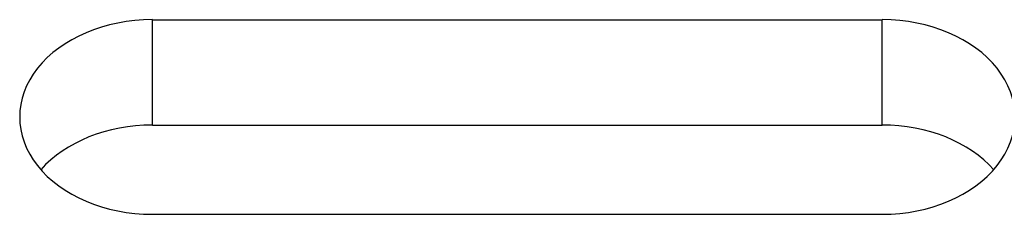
# Model space of a CAD drawing. Extents: x 64 to 344, y 92 to 268.
# Tile 47 of 48: x 264.5 to 294.18, y 214.57 to 220.44. Entities that reach past the tile are written whole.
import ezdxf

# ---------------------------------------------------------------- set-up
doc = ezdxf.new("R2010")
doc.units = 0
doc.header["$MEASUREMENT"] = 0
doc.layers.add('DIM', color=4, linetype='CONTINUOUS')
doc.layers.add('OUT', color=3, linetype='CONTINUOUS')

msp = doc.modelspace()

# ---------------------------------------------------------------- linework, layer by layer
at = {"layer": 'DIM', "color": 0}
for p, q in [((268.504, 217.256), (268.504, 220.438)), ((290.504, 217.256), (290.504, 220.438)), ((268.504, 217.256), (290.504, 217.256))]:
    msp.add_line(p, q, dxfattribs=at)
for centre, start_param, end_param in [((268.504, 214.32), 1.570796, 2.568981), ((290.504, 214.32), 6.855797, 7.853982)]:
    msp.add_ellipse(centre, major_axis=(4, 0), ratio=0.734083, start_param=start_param, end_param=end_param, dxfattribs=at)
at = {"layer": 'OUT', "color": 0}
for p, q in [((268.504, 220.438), (290.504, 220.438)), ((268.504, 214.565), (290.504, 214.565))]:
    msp.add_line(p, q, dxfattribs=at)
for centre, start_param, end_param in [((268.504, 217.502), 1.570796, 4.712389), ((290.504, 217.502), 4.712389, 7.853982)]:
    msp.add_ellipse(centre, major_axis=(4, 0), ratio=0.734083, start_param=start_param, end_param=end_param, dxfattribs=at)

doc.saveas('drawing.dxf')
